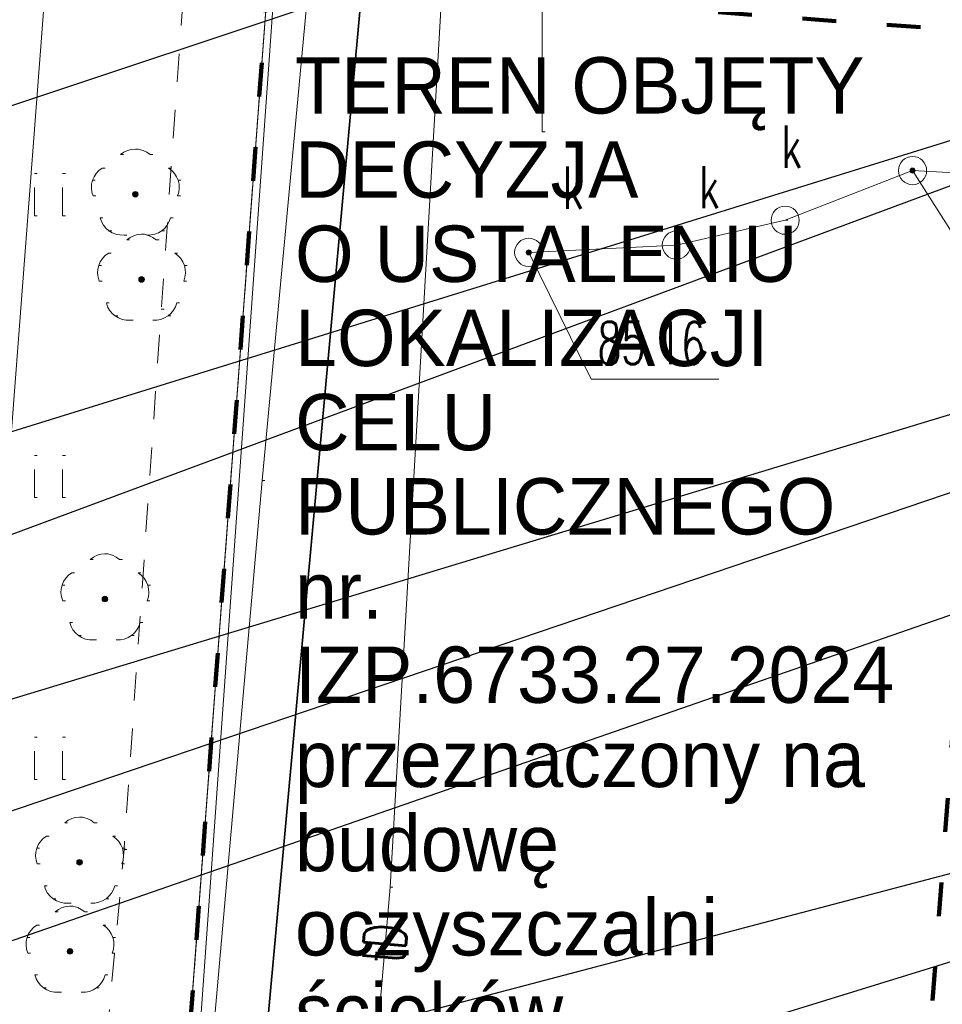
# Model space of a CAD drawing. Extents: x -134780 to 5540120, y 74663 to 5964901.
# Tile 24 of 84: x 5539541 to 5539557, y 5961332 to 5961349. Entities that reach past the tile are written whole.
import ezdxf
from ezdxf import colors
from ezdxf.entities.mleader import LeaderData, LeaderLine
from ezdxf.math import Vec2, Vec3

# ---------------------------------------------------------------- set-up
doc = ezdxf.new("R2010")
doc.units = 0
doc.header["$MEASUREMENT"] = 0
doc.set_wipeout_variables(frame=1)
doc.linetypes.add('ACAD_ISO03W100', pattern=[30, 12, -18])
doc.linetypes.add('L_0_03', pattern=[1, 0.5, -0.5])
for name, color, linetype, lineweight in [('#opisy', 7, 'Continuous', 0), ('0_Nr_Pióra__7', 7, 'Continuous', 13), ('ARCH MAPA RUSINOWO_Nr_Pióra__60', 230, 'Continuous', 211), ('drzewo_lisciaste_Nr_Pióra__7', 7, 'Continuous', 13), ('INWENT RZĘDNE_Nr_Pióra__21', 7, 'Continuous', 9), ('mapa', 7, 'Continuous', 13), ('ogr_Nr_Pióra__7', 7, 'Continuous', 13), ('ogrodzenie_trwale_Nr_Pióra__7', 7, 'Continuous', 13), ('przewod_kanalizacyjny_Nr_Pióra__7', 7, 'Continuous', 13), ('przewod_telekomunikacyjny_napowietrzny_Nr_Pióra__30', 134, 'Continuous', 35), ('przewod_telekomunikacyjny_podziemny_Atr1_Nr_Pióra__7', 7, 'Continuous', 13), ('przewod_telekomunikacyjny_podziemny_Nr_Pióra__7', 7, 'Continuous', 13), ('przewod_wodociagowy_Nr_Pióra__7', 7, 'Continuous', 13), ('rzedna_Atr2_Nr_Pióra__7', 7, 'Continuous', 13), ('rzedna_Nr_Pióra__7', 7, 'Continuous', 13), ('studnia_kanalizacyjna_Atr17_Nr_Pióra__7', 7, 'Continuous', 13), ('studnia_kanalizacyjna_Nr_Pióra__7', 7, 'Continuous', 13), ('trawnik_Nr_Pióra__7', 7, 'Continuous', 13), ('Wstawianie_ramki_sekcyjnej_z_opisem_Nr_Pióra__7', 7, 'Continuous', 13), ('zasuwa_lub_zawor_Nr_Pióra__7', 7, 'Continuous', 13)]:
    doc.layers.add(name, color=color, linetype=linetype, lineweight=lineweight)
for name, color, linetype, lineweight, true_color in [('218_kontur_uzytku_gruntowego_Nr_Pióra__3', 7, 'Continuous', 18, 0xff6600), ('219_dzialka_ewidencyjna_Nr_Pióra__96', 7, 'Continuous', 13, 0x00d59f), ('Arch opisy_Nr_Pióra__38', 7, 'Continuous', 211, 0xe3b979)]:
    doc.layers.add(name, color=color, linetype=linetype, lineweight=lineweight, true_color=true_color)
doc.styles.add('GENERATED_STYLE_1', font='txt')
doc.styles.add('GENERATED_STYLE_7', font='Simplex.shx', dxfattribs={"bigfont": 'BIGFONT.SHX'})
doc.styles.get("Standard").update_dxf_attribs({"font": 'txt', "bigfont": 'BIGFONT.SHX'})
doc.linetypes.add('L_0_15_SHX', pattern='A,0,[2,Rusinowo ZAGOSPODAROWANIE1.Shx,S=7.5,R=0,X=0,Y=0],-7.5,0', length=7.5)
doc.linetypes.add('L_0_B0_SHX', pattern='A,0,[3,Rusinowo ZAGOSPODAROWANIE1.Shx,S=15,R=0,X=0,Y=0],-15,0', length=15)

# ---------------------------------------------------------------- blocks, each defined once
blk = doc.blocks.new('mapa')
at = {"layer": 'drzewo_lisciaste_Nr_Pióra__7', "linetype": 'Continuous'}
for points in [[(5539542.78, 5961346.34, 1), (5539542.78, 5961346.44, 1)], [(5539542.89, 5961344.83, 1), (5539542.89, 5961344.93, 1)], [(5539542.24, 5961339.16, 1), (5539542.24, 5961339.26, 1)], [(5539541.79, 5961334.49, 1), (5539541.79, 5961334.59, 1)], [(5539541.62, 5961332.91, 1), (5539541.62, 5961333.01, 1)]]:
    blk.add_hatch(color=252, dxfattribs=at).paths.add_polyline_path(points, flags=0)
at = {"layer": 'rzedna_Nr_Pióra__7', "linetype": 'Continuous'}
for points in [[(5539556.57, 5961346.765, 1), (5539556.57, 5961346.855, 1)], [(5539549.76, 5961345.315, 1), (5539549.76, 5961345.405, 1)]]:
    blk.add_hatch(color=252, dxfattribs=at).paths.add_polyline_path(points, flags=0)
at = {"layer": '0_Nr_Pióra__7', "color": 252, "linetype": 'Continuous'}
for p, q in [((5539550, 5961347.5), (5539550.05, 5961347.5)), ((5539542.519, 5961347.093), (5539542.569, 5961347.093)), ((5539542.78, 5961347.19), (5539542.83, 5961347.19)), ((5539543.041, 5961347.093), (5539543.091, 5961347.093)), ((5539540.989, 5961346.759), (5539541.039, 5961346.759)), ((5539541.489, 5961346.759), (5539541.539, 5961346.759)), ((5539542.192, 5961346.856), (5539542.242, 5961346.856)), ((5539543.368, 5961346.856), (5539543.418, 5961346.856)), ((5539556.57, 5961346.81), (5539556.62, 5961346.81)), ((5539556.57, 5961346.81), (5539556.62, 5961346.81)), ((5539556.57, 5961346.81), (5539556.62, 5961346.81)), ((5539542.02, 5961346.638), (5539542.07, 5961346.638)), ((5539543.54, 5961346.638), (5539543.59, 5961346.638)), ((5539542.031, 5961346.361), (5539542.081, 5961346.361)), ((5539542.78, 5961346.39), (5539542.83, 5961346.39)), ((5539543.529, 5961346.361), (5539543.579, 5961346.361)), ((5539540.989, 5961346.009), (5539541.039, 5961346.009)), ((5539541.489, 5961346.009), (5539541.539, 5961346.009)), ((5539542.156, 5961345.975), (5539542.206, 5961345.975)), ((5539543.404, 5961345.975), (5539543.454, 5961345.975)), ((5539554.31, 5961345.93), (5539554.36, 5961345.93)), ((5539542.31, 5961345.742), (5539542.36, 5961345.742)), ((5539542.579, 5961345.667), (5539542.629, 5961345.667)), ((5539542.89, 5961345.68), (5539542.94, 5961345.68)), ((5539542.981, 5961345.667), (5539543.031, 5961345.667)), ((5539543.25, 5961345.742), (5539543.3, 5961345.742)), ((5539542.629, 5961345.583), (5539542.679, 5961345.583)), ((5539543.151, 5961345.583), (5539543.201, 5961345.583)), ((5539552.38, 5961345.49), (5539552.43, 5961345.49)), ((5539542.302, 5961345.346), (5539542.352, 5961345.346)), ((5539543.478, 5961345.346), (5539543.528, 5961345.346)), ((5539549.76, 5961345.36), (5539549.81, 5961345.36)), ((5539549.76, 5961345.36), (5539549.81, 5961345.36)), ((5539549.76, 5961345.36), (5539549.81, 5961345.36)), ((5539542.13, 5961345.128), (5539542.18, 5961345.128)), ((5539543.65, 5961345.128), (5539543.7, 5961345.128)), ((5539542.141, 5961344.851), (5539542.191, 5961344.851)), ((5539542.89, 5961344.88), (5539542.94, 5961344.88)), ((5539543.639, 5961344.851), (5539543.689, 5961344.851)), ((5539542.266, 5961344.465), (5539542.316, 5961344.465)), ((5539543.514, 5961344.465), (5539543.564, 5961344.465)), ((5539543.24, 5961344.35), (5539543.29, 5961344.35)), ((5539542.42, 5961344.232), (5539542.47, 5961344.232)), ((5539542.689, 5961344.157), (5539542.739, 5961344.157)), ((5539543.091, 5961344.157), (5539543.141, 5961344.157)), ((5539543.36, 5961344.232), (5539543.41, 5961344.232)), ((5539550.87, 5961343.11), (5539550.92, 5961343.11)), ((5539553.083, 5961343.11), (5539553.133, 5961343.11)), ((5539540.989, 5961341.759), (5539541.039, 5961341.759)), ((5539541.489, 5961341.759), (5539541.539, 5961341.759)), ((5539545.03, 5961341.31), (5539545.08, 5961341.31)), ((5539540.989, 5961341.009), (5539541.039, 5961341.009)), ((5539541.489, 5961341.009), (5539541.539, 5961341.009)), ((5539541.979, 5961339.913), (5539542.029, 5961339.913)), ((5539542.24, 5961340.01), (5539542.29, 5961340.01)), ((5539542.501, 5961339.913), (5539542.551, 5961339.913)), ((5539541.652, 5961339.676), (5539541.702, 5961339.676)), ((5539542.828, 5961339.676), (5539542.878, 5961339.676)), ((5539541.48, 5961339.458), (5539541.53, 5961339.458)), ((5539543, 5961339.458), (5539543.05, 5961339.458)), ((5539542.24, 5961339.21), (5539542.29, 5961339.21)), ((5539541.491, 5961339.181), (5539541.541, 5961339.181)), ((5539542.989, 5961339.181), (5539543.039, 5961339.181)), ((5539541.616, 5961338.795), (5539541.666, 5961338.795)), ((5539542.864, 5961338.795), (5539542.914, 5961338.795)), ((5539541.77, 5961338.562), (5539541.82, 5961338.562)), ((5539542.71, 5961338.562), (5539542.76, 5961338.562)), ((5539542.039, 5961338.487), (5539542.089, 5961338.487)), ((5539542.441, 5961338.487), (5539542.491, 5961338.487)), ((5539540.989, 5961336.759), (5539541.039, 5961336.759)), ((5539541.489, 5961336.759), (5539541.539, 5961336.759)), ((5539540.989, 5961336.009), (5539541.039, 5961336.009)), ((5539541.489, 5961336.009), (5539541.539, 5961336.009)), ((5539541.529, 5961335.243), (5539541.579, 5961335.243)), ((5539541.79, 5961335.34), (5539541.84, 5961335.34)), ((5539542.051, 5961335.243), (5539542.101, 5961335.243)), ((5539541.202, 5961335.006), (5539541.252, 5961335.006)), ((5539542.378, 5961335.006), (5539542.428, 5961335.006)), ((5539541.03, 5961334.788), (5539541.08, 5961334.788)), ((5539542.55, 5961334.788), (5539542.6, 5961334.788)), ((5539542.58, 5961334.77), (5539542.63, 5961334.77)), ((5539541.041, 5961334.511), (5539541.091, 5961334.511)), ((5539541.79, 5961334.54), (5539541.84, 5961334.54)), ((5539542.539, 5961334.511), (5539542.589, 5961334.511)), ((5539541.166, 5961334.125), (5539541.216, 5961334.125)), ((5539542.414, 5961334.125), (5539542.464, 5961334.125)), ((5539547.3, 5961334.1), (5539547.35, 5961334.1)), ((5539541.32, 5961333.892), (5539541.37, 5961333.892)), ((5539541.589, 5961333.817), (5539541.639, 5961333.817)), ((5539541.991, 5961333.817), (5539542.041, 5961333.817)), ((5539542.26, 5961333.892), (5539542.31, 5961333.892)), ((5539541.359, 5961333.663), (5539541.409, 5961333.663)), ((5539541.62, 5961333.76), (5539541.67, 5961333.76)), ((5539541.881, 5961333.663), (5539541.931, 5961333.663)), ((5539541.032, 5961333.426), (5539541.082, 5961333.426)), ((5539542.208, 5961333.426), (5539542.258, 5961333.426)), ((5539540.86, 5961333.208), (5539540.91, 5961333.208)), ((5539542.38, 5961333.208), (5539542.43, 5961333.208)), ((5539540.871, 5961332.931), (5539540.921, 5961332.931)), ((5539541.62, 5961332.96), (5539541.67, 5961332.96)), ((5539542.369, 5961332.931), (5539542.419, 5961332.931)), ((5539540.996, 5961332.545), (5539541.046, 5961332.545)), ((5539542.244, 5961332.545), (5539542.294, 5961332.545)), ((5539541.15, 5961332.312), (5539541.2, 5961332.312)), ((5539541.419, 5961332.237), (5539541.469, 5961332.237)), ((5539541.821, 5961332.237), (5539541.871, 5961332.237)), ((5539542.09, 5961332.312), (5539542.14, 5961332.312))]:
    blk.add_line(p, q, dxfattribs=at)
at = {"layer": '218_kontur_uzytku_gruntowego_Nr_Pióra__3', "color": 252, "linetype": 'L_0_03', "flags": 128}
for points in [[(5539542.34, 5961312.72), (5539546.72, 5961371.45)], [(5539546.72, 5961371.45), (5539542.34, 5961312.72)]]:
    blk.add_lwpolyline(points, dxfattribs=at)
at = {"layer": '219_dzialka_ewidencyjna_Nr_Pióra__96', "color": 252, "linetype": 'Continuous', "flags": 128}
blk.add_lwpolyline([(5539546.72, 5961371.45), (5539542.34, 5961312.72)], dxfattribs=at)
at = {"layer": 'ARCH MAPA RUSINOWO_Nr_Pióra__60', "linetype": 'Continuous', "lineweight": 20, "flags": 128}
blk.add_lwpolyline([(5539540.938, 5961293.994), (5539546.72, 5961371.45)], dxfattribs=at)
at = {"layer": 'Arch opisy_Nr_Pióra__38', "linetype": 'ACAD_ISO03W100', "ltscale": 0.05}
for p, q in [((5539545.136, 5961350.216), (5539543.188, 5961324.088)), ((5539558.206, 5961349.24), (5539545.136, 5961350.216)), ((5539556.256, 5961323.113), (5539558.206, 5961349.24))]:
    blk.add_line(p, q, dxfattribs=at)
at = {"layer": 'drzewo_lisciaste_Nr_Pióra__7', "color": 252, "linetype": 'Continuous'}
for centre in [(5539542.78, 5961346.39), (5539542.89, 5961344.88), (5539542.24, 5961339.21), (5539541.79, 5961334.54), (5539541.62, 5961332.96)]:
    blk.add_circle(centre, 0.05, dxfattribs=at)
for centre, start, end in [((5539542.78, 5961346.79), 49.272, 130.728), ((5539542.4, 5961346.514), 121.308, 202.548), ((5539543.16, 5961346.514), 337.452, 58.692), ((5539542.545, 5961346.066), 193.221, 274.871), ((5539543.015, 5961346.066), 265.129, 346.779), ((5539542.89, 5961345.28), 49.272, 130.728), ((5539542.51, 5961345.004), 121.308, 202.548), ((5539543.27, 5961345.004), 337.452, 58.692), ((5539542.655, 5961344.556), 193.221, 274.871), ((5539543.125, 5961344.556), 265.129, 346.779), ((5539542.24, 5961339.61), 49.272, 130.728), ((5539541.86, 5961339.334), 121.308, 202.548), ((5539542.62, 5961339.334), 337.452, 58.692), ((5539542.005, 5961338.886), 193.221, 274.871), ((5539542.475, 5961338.886), 265.129, 346.779), ((5539541.79, 5961334.94), 49.272, 130.728), ((5539541.41, 5961334.664), 121.308, 202.548), ((5539542.17, 5961334.664), 337.452, 58.692), ((5539541.555, 5961334.216), 193.221, 274.871), ((5539542.025, 5961334.216), 265.129, 346.779), ((5539541.62, 5961333.36), 49.272, 130.728), ((5539541.24, 5961333.084), 121.308, 202.548), ((5539542, 5961333.084), 337.452, 58.692), ((5539541.385, 5961332.636), 193.221, 274.871), ((5539541.855, 5961332.636), 265.129, 346.779)]:
    blk.add_arc(centre, 0.4, start, end, dxfattribs=at)
at = {"layer": 'ogr_Nr_Pióra__7', "color": 252, "linetype": 'L_0_15_SHX', "flags": 128}
blk.add_lwpolyline([(5539542.939, 5961317.689), (5539546.446, 5961366.851), (5539556.316, 5961368.396)], dxfattribs=at)
at = {"layer": 'ogr_Nr_Pióra__7', "color": 252, "linetype": 'Continuous', "flags": 128}
blk.add_lwpolyline([(5539542.939, 5961317.689), (5539546.446, 5961366.851), (5539556.316, 5961368.396)], dxfattribs=at)
at = {"layer": 'ogrodzenie_trwale_Nr_Pióra__7', "color": 252, "linetype": 'L_0_15_SHX', "flags": 128}
blk.add_lwpolyline([(5539556.34, 5961368.45), (5539548.3, 5961367.12), (5539547.31, 5961366.96), (5539546.5, 5961357), (5539545.03, 5961341.31), (5539542.94, 5961317.7)], dxfattribs=at)
at = {"layer": 'ogrodzenie_trwale_Nr_Pióra__7', "color": 252, "linetype": 'Continuous', "flags": 128}
blk.add_lwpolyline([(5539556.34, 5961368.45), (5539548.3, 5961367.12), (5539547.31, 5961366.96), (5539546.5, 5961357), (5539545.03, 5961341.31), (5539542.94, 5961317.7)], dxfattribs=at)
at = {"layer": 'przewod_kanalizacyjny_Nr_Pióra__7', "color": 252, "linetype": 'Continuous', "flags": 128}
blk.add_lwpolyline([(5539549.76, 5961345.36), (5539552.38, 5961345.49), (5539554.31, 5961345.93), (5539556.57, 5961346.81), (5539568.25, 5961346.16), (5539575.34, 5961345.95), (5539580.33, 5961345.73)], dxfattribs=at)
at = {"layer": 'przewod_telekomunikacyjny_napowietrzny_Nr_Pióra__30', "color": 252, "linetype": 'L_0_B0_SHX'}
blk.add_line((5539543.87, 5961317.85), (5539548.29, 5961366.44), dxfattribs=at)
at = {"layer": 'przewod_telekomunikacyjny_napowietrzny_Nr_Pióra__30', "color": 252, "linetype": 'Continuous'}
blk.add_line((5539543.87, 5961317.85), (5539548.29, 5961366.44), dxfattribs=at)
at = {"layer": 'przewod_telekomunikacyjny_podziemny_Nr_Pióra__7', "color": 252, "linetype": 'Continuous', "flags": 128}
blk.add_lwpolyline([(5539548.29, 5961366.44), (5539546.97, 5961353.78), (5539548.39, 5961352.95), (5539547.3, 5961334.1), (5539546.44, 5961324.09), (5539546.03, 5961319.23), (5539545.16, 5961307.39), (5539543.63, 5961298.78), (5539542.43, 5961285.68), (5539541.19, 5961274.63), (5539542.24, 5961272.57), (5539543.69, 5961271.2), (5539543.59, 5961269.14), (5539542.78, 5961266.35), (5539543.3, 5961257.92), (5539546.06, 5961248.87), (5539545.22, 5961248.17)], dxfattribs=at)
at = {"layer": 'przewod_wodociagowy_Nr_Pióra__7', "color": 252, "linetype": 'Continuous', "flags": 128}
blk.add_lwpolyline([(5539523.52, 5961364.08), (5539529.06, 5961363.67), (5539537.48, 5961362.65), (5539542.79, 5961362), (5539541.4, 5961352.89), (5539540.33, 5961338.95), (5539539.17, 5961326.33), (5539538.66, 5961318.45), (5539538.17, 5961311.01), (5539537.08, 5961296.32), (5539536.47, 5961285.85), (5539535.85, 5961268.98), (5539549.29, 5961271.29), (5539573.3, 5961275.34), (5539588.62, 5961277.8), (5539602.17, 5961279.36), (5539616.59, 5961280.91), (5539615.83, 5961257.35), (5539615.32, 5961242.06)], dxfattribs=at)
at = {"layer": 'rzedna_Atr2_Nr_Pióra__7', "color": 252, "linetype": 'Continuous', "flags": 128}
for points in [[(5539556.57, 5961346.81), (5539558.22, 5961344.22), (5539560.497, 5961344.22)], [(5539549.76, 5961345.36), (5539550.87, 5961343.11), (5539553.083, 5961343.11)]]:
    blk.add_lwpolyline(points, dxfattribs=at)
at = {"layer": 'rzedna_Nr_Pióra__7', "color": 252, "linetype": 'Continuous'}
for centre in [(5539556.57, 5961346.81), (5539549.76, 5961345.36)]:
    blk.add_circle(centre, 0.045, dxfattribs=at)
at = {"layer": 'studnia_kanalizacyjna_Nr_Pióra__7', "color": 252, "linetype": 'Continuous'}
for centre in [(5539556.57, 5961346.81), (5539554.31, 5961345.93), (5539552.38, 5961345.49), (5539549.76, 5961345.36)]:
    blk.add_circle(centre, 0.25, dxfattribs=at)
at = {"layer": 'trawnik_Nr_Pióra__7', "color": 252, "linetype": 'L_0_03', "flags": 128}
blk.add_lwpolyline([(5539539.27, 5961350.25), (5539540.91, 5961364.2), (5539541.27, 5961367.82), (5539544.9, 5961369.91), (5539545.1, 5961369.46), (5539543.99, 5961355.05), (5539543.24, 5961344.35), (5539542.58, 5961334.77), (5539541.61, 5961324.19), (5539540.71, 5961316.91), (5539539.76, 5961317.09), (5539538.61, 5961317.26), (5539537.78, 5961317.62), (5539536.89, 5961318.2), (5539537.08, 5961322.75), (5539537.78, 5961334.89)], close=True, dxfattribs=at)
for points in [[(5539540.989, 5961346.009), (5539540.989, 5961346.759)], [(5539541.489, 5961346.009), (5539541.489, 5961346.759)], [(5539540.989, 5961341.009), (5539540.989, 5961341.759)], [(5539541.489, 5961341.009), (5539541.489, 5961341.759)], [(5539540.989, 5961336.009), (5539540.989, 5961336.759)], [(5539541.489, 5961336.009), (5539541.489, 5961336.759)]]:
    blk.add_lwpolyline(points, dxfattribs=at)
at = {"layer": 'Wstawianie_ramki_sekcyjnej_z_opisem_Nr_Pióra__7', "color": 252, "linetype": 'Continuous', "flags": 128}
blk.add_lwpolyline([(5539550, 5961347.5), (5539550, 5961352.5)], dxfattribs=at)
blk.add_lwpolyline([(5539550, 5961347.5), (5539550, 5961352.5)], dxfattribs=at)
at = {"layer": 'INWENT RZĘDNE_Nr_Pióra__21', "color": 252, "linetype": 'Continuous', "insert": (5539545.614, 5961331.38), "char_height": 1, "width": 11.16733, "attachment_point": 7, "line_spacing_factor": 0.895892, "style": 'GENERATED_STYLE_1'}
blk.add_mtext('{TEREN OBJĘTY DECYZJA \\PO USTALENIU\\PLOKALIZACJI\\PCELU PUBLICZNEGO\\Pnr. IZP.6733.27.2024\\Pprzeznaczony na budowę oczyszczalni ścieków}', dxfattribs=at)
at = {"layer": 'przewod_telekomunikacyjny_podziemny_Atr1_Nr_Pióra__7', "color": 252, "linetype": 'Continuous', "insert": (5539546.801, 5961332.783), "char_height": 0.75, "attachment_point": 1, "rotation": 85.1, "style": 'GENERATED_STYLE_7'}
blk.add_mtext('{\\W0.660000x;tD}', dxfattribs=at)
at = {"layer": 'rzedna_Atr2_Nr_Pióra__7', "color": 252, "linetype": 'Continuous', "insert": (5539550.979, 5961344.126), "char_height": 0.75, "attachment_point": 1, "style": 'GENERATED_STYLE_7'}
blk.add_mtext('{\\W0.660000x;85.16}', dxfattribs=at)
at = {"layer": 'studnia_kanalizacyjna_Atr17_Nr_Pióra__7', "color": 252, "linetype": 'Continuous', "char_height": 0.75, "attachment_point": 1, "style": 'GENERATED_STYLE_7'}
for insert in [(5539554.244, 5961347.611), (5539550.364, 5961346.881), (5539552.784, 5961346.891)]:
    blk.add_mtext('{\\W0.660000x;k}', dxfattribs=dict(at, insert=insert))

msp = doc.modelspace()

# ---------------------------------------------------------------- block references
at = {"layer": 'mapa', "color": 4, "lineweight": 40}
msp.add_blockref('mapa', (0, 0), dxfattribs=at)

# ---------------------------------------------------------------- next in the draw order: leaders
at = {"layer": '#opisy', "lineweight": 0}
ml = msp.add_multileader_mtext('Standard', dxfattribs=at)
ml.set_content('\\fArial|b0|i0|c238|p34;\\A1;W2 ', color=256)
ml.set_leader_properties()
ml.build(insert=Vec2(0, 0))
ml.multileader.update_dxf_attribs({"text_left_attachment_type": 5, "text_right_attachment_type": 5, "dogleg_length": 0.36, "arrow_head_size": 0.18})
ctx = ml.context
ctx.base_point, ctx.char_height, ctx.arrow_head_size, ctx.landing_gap_size, ctx.plane_origin = Vec3(5539526.181, 5961350.54), 1.5, 0.18, 0.09, Vec3(5539517.44, 5961330.367)
ctx.left_attachment, ctx.right_attachment, ctx.text_align_type = 5, 5, 2
notes = []
notes.append((ctx, [(0, (1, 1, 0), (5539532.73, 5961349.034), (-1, 0), 0.36, [(0, [(5539548.874, 5961356.217)], 0, [])])]))
ctx.mtext.insert, ctx.mtext.alignment, ctx.mtext.flow_direction = Vec3(5539532.28, 5961350.84), 3, 5
ml = msp.add_multileader_mtext('Standard', dxfattribs=at)
ml.set_content('\\fArial|b0|i0|c238|p34;\\A1;W3 ', color=256)
ml.set_leader_properties()
ml.build(insert=Vec2(0, 0))
ml.multileader.update_dxf_attribs({"text_left_attachment_type": 5, "text_right_attachment_type": 5, "dogleg_length": 0.36, "arrow_head_size": 0.18})
ctx = ml.context
ctx.base_point, ctx.char_height, ctx.arrow_head_size, ctx.landing_gap_size, ctx.plane_origin = Vec3(5539525.691, 5961346.704), 1.5, 0.18, 0.09, Vec3(5539523.025, 5961325.025)
ctx.left_attachment, ctx.right_attachment, ctx.text_align_type = 5, 5, 2
notes.append((ctx, [(0, (1, 1, 0), (5539532.273, 5961345.198), (-1, 0), 0.36, [(0, [(5539562.251, 5961355.171)], 0, [])])]))
ctx.mtext.insert, ctx.mtext.alignment, ctx.mtext.flow_direction = Vec3(5539531.823, 5961347.004), 3, 5
ml = msp.add_multileader_mtext('Standard', dxfattribs=at)
ml.set_content('\\fArial|b0|i0|c238|p34;\\A1;G10 ', color=256)
ml.set_leader_properties()
ml.build(insert=Vec2(0, 0))
ml.multileader.update_dxf_attribs({"text_left_attachment_type": 5, "text_right_attachment_type": 5, "dogleg_length": 0.36, "arrow_head_size": 0.18})
ctx = ml.context
ctx.base_point, ctx.char_height, ctx.arrow_head_size, ctx.landing_gap_size, ctx.plane_origin = Vec3(5539524.069, 5961336.387), 1.5, 0.18, 0.09, Vec3(5539542.271, 5961307.131)
ctx.left_attachment, ctx.right_attachment, ctx.text_align_type = 5, 5, 2
notes.append((ctx, [(0, (1, 1, 0), (5539532.1, 5961334.861), (-1, 0), 0.36, [(0, [(5539578.441, 5961348.915)], 0, [])])]))
ctx.mtext.insert, ctx.mtext.alignment, ctx.mtext.flow_direction = Vec3(5539531.65, 5961336.687), 3, 5
ml = msp.add_multileader_mtext('Standard', dxfattribs=at)
ml.set_content('\\fArial|b0|i0|c238|p34;\\A1;G11 ', color=256)
ml.set_leader_properties()
ml.build(insert=Vec2(0, 0))
ml.multileader.update_dxf_attribs({"text_left_attachment_type": 5, "text_right_attachment_type": 5, "dogleg_length": 0.36, "arrow_head_size": 0.18})
ctx = ml.context
ctx.base_point, ctx.char_height, ctx.arrow_head_size, ctx.landing_gap_size, ctx.plane_origin = Vec3(5539524.636, 5961334.099), 1.5, 0.18, 0.09, Vec3(5539544.014, 5961304.843)
ctx.left_attachment, ctx.right_attachment, ctx.text_align_type = 5, 5, 2
notes.append((ctx, [(0, (1, 1, 0), (5539532.1, 5961332.573), (-1, 0), 0.36, [(0, [(5539580.123, 5961348.853)], 0, [])])]))
ctx.mtext.insert, ctx.mtext.alignment, ctx.mtext.flow_direction = Vec3(5539531.65, 5961334.399), 3, 5
ml = msp.add_multileader_mtext('Standard', dxfattribs=at)
ml.set_content('\\fArial|b0|i0|c238|p34;\\A1;S1 ', color=256)
ml.set_leader_properties()
ml.build(insert=Vec2(0, 0))
ml.multileader.update_dxf_attribs({"text_left_attachment_type": 5, "text_right_attachment_type": 5, "dogleg_length": 0.36, "arrow_head_size": 0.18})
ctx = ml.context
ctx.base_point, ctx.char_height, ctx.arrow_head_size, ctx.landing_gap_size, ctx.plane_origin = Vec3(5539527.331, 5961340.551), 1.5, 0.18, 0.09, Vec3(5539505.27, 5961323.888)
ctx.left_attachment, ctx.right_attachment, ctx.text_align_type = 5, 5, 2
notes.append((ctx, [(0, (1, 1, 0), (5539532.032, 5961339.524), (-1, 0), 0.36, [(0, [(5539558.084, 5961347.602)], 0, [])])]))
ctx.mtext.insert, ctx.mtext.alignment, ctx.mtext.flow_direction = Vec3(5539531.582, 5961341.35), 3, 5
ml = msp.add_multileader_mtext('Standard', dxfattribs=at)
ml.set_content('\\fArial|b0|i0|c238|p34;\\A1;S2 ', color=256)
ml.set_leader_properties()
ml.build(insert=Vec2(0, 0))
ml.multileader.update_dxf_attribs({"text_left_attachment_type": 5, "text_right_attachment_type": 5, "dogleg_length": 0.36, "arrow_head_size": 0.18})
ctx = ml.context
ctx.base_point, ctx.char_height, ctx.arrow_head_size, ctx.landing_gap_size, ctx.plane_origin = Vec3(5539524.947, 5961358.145), 1.5, 0.18, 0.09, Vec3(5539501.097, 5961323.065)
ctx.left_attachment, ctx.right_attachment, ctx.text_align_type = 5, 5, 2
notes.append((ctx, [(0, (1, 1, 0), (5539532.021, 5961337.175), (-1, 0), 0.36, [(0, [(5539559.904, 5961347.53)], 0, [])])]))
ctx.mtext.insert, ctx.mtext.alignment, ctx.mtext.flow_direction = Vec3(5539531.571, 5961339.001), 3, 5
ml = msp.add_multileader_mtext('Standard', dxfattribs=at)
ml.set_content('\\fArial|b0|i0|c238|p34;\\A1;S3 ', color=256)
ml.set_leader_properties()
ml.build(insert=Vec2(0, 0))
ml.multileader.update_dxf_attribs({"text_left_attachment_type": 5, "text_right_attachment_type": 5, "dogleg_length": 0.36, "arrow_head_size": 0.18})
ctx = ml.context
ctx.base_point, ctx.char_height, ctx.arrow_head_size, ctx.landing_gap_size, ctx.plane_origin = Vec3(5539526.718, 5961329.393), 1.5, 0.18, 0.09, Vec3(5539505.815, 5961314.531)
ctx.left_attachment, ctx.right_attachment, ctx.text_align_type = 5, 5, 2
notes.append((ctx, [(0, (1, 1, 0), (5539531.998, 5961330.167), (-1, 0), 0.36, [(0, [(5539579.816, 5961346.752)], 0, [])])]))
ctx.mtext.insert, ctx.mtext.alignment, ctx.mtext.flow_direction = Vec3(5539531.548, 5961331.992), 3, 5
ml = msp.add_multileader_mtext('Standard', dxfattribs=at)
ml.set_content('\\fArial|b0|i0|c238|p34;\\A1;G9.1 ', color=256)
ml.set_leader_properties()
ml.build(insert=Vec2(0, 0))
ml.multileader.update_dxf_attribs({"text_left_attachment_type": 5, "text_right_attachment_type": 5, "dogleg_length": 0.36, "arrow_head_size": 0.18})
ctx = ml.context
ctx.base_point, ctx.char_height, ctx.arrow_head_size, ctx.landing_gap_size, ctx.plane_origin = Vec3(5539523.337, 5961326.526), 1.5, 0.18, 0.09, Vec3(5539545.64, 5961297.27)
ctx.left_attachment, ctx.right_attachment, ctx.text_align_type = 5, 5, 2
notes.append((ctx, [(0, (1, 1, 0), (5539531.965, 5961325), (-1, 0), 0.36, [(0, [(5539579.943, 5961339.753)], 0, [])])]))
ctx.mtext.insert, ctx.mtext.alignment, ctx.mtext.flow_direction = Vec3(5539531.515, 5961326.826), 3, 5
ml = msp.add_multileader_mtext('Standard', dxfattribs=at)
ml.set_content('\\fArial|b0|i0|c238|p34;\\A1;G9 ', color=256)
ml.set_leader_properties()
ml.build(insert=Vec2(0, 0))
ml.multileader.update_dxf_attribs({"text_left_attachment_type": 5, "text_right_attachment_type": 5, "dogleg_length": 0.36, "arrow_head_size": 0.18})
ctx = ml.context
ctx.base_point, ctx.char_height, ctx.arrow_head_size, ctx.landing_gap_size, ctx.plane_origin = Vec3(5539526.379, 5961329.254), 1.5, 0.18, 0.09, Vec3(5539539.961, 5961299.998)
ctx.left_attachment, ctx.right_attachment, ctx.text_align_type = 5, 5, 2
notes.append((ctx, [(0, (1, 1, 0), (5539532.1, 5961327.728), (-1, 0), 0.36, [(0, [(5539578.086, 5961339.821)], 0, [])])]))
ctx.mtext.insert, ctx.mtext.alignment, ctx.mtext.flow_direction = Vec3(5539531.65, 5961329.554), 3, 5
for ctx, leaders in notes:
    for number, flags, end, landing, length, lines in leaders:
        leader = LeaderData()
        leader.index, (leader.has_last_leader_line, leader.has_dogleg_vector, leader.attachment_direction) = number, flags
        leader.last_leader_point, leader.dogleg_vector, leader.dogleg_length = Vec3(end), Vec3(landing), length
        for number, points, colour, breaks in lines:
            line = LeaderLine()
            line.index, line.vertices, line.color, line.breaks = number, Vec3.list(points), colors.encode_raw_color(colour), breaks
            leader.lines.append(line)
        ctx.leaders.append(leader)

# ---------------------------------------------------------------- next in the draw order: wipeouts: each hides what was drawn before it
msp.add_wipeout([(5539444.713, 5961266.963), (5539444.713, 5961415.463), (5539654.713, 5961415.463), (5539651.713, 5961412.413), (5539457.213, 5961412.413), (5539457.213, 5961270.013), (5539651.713, 5961270.013), (5539654.713, 5961266.963)]).dxf.layer = 'zasuwa_lub_zawor_Nr_Pióra__7'

doc.saveas('drawing.dxf')
